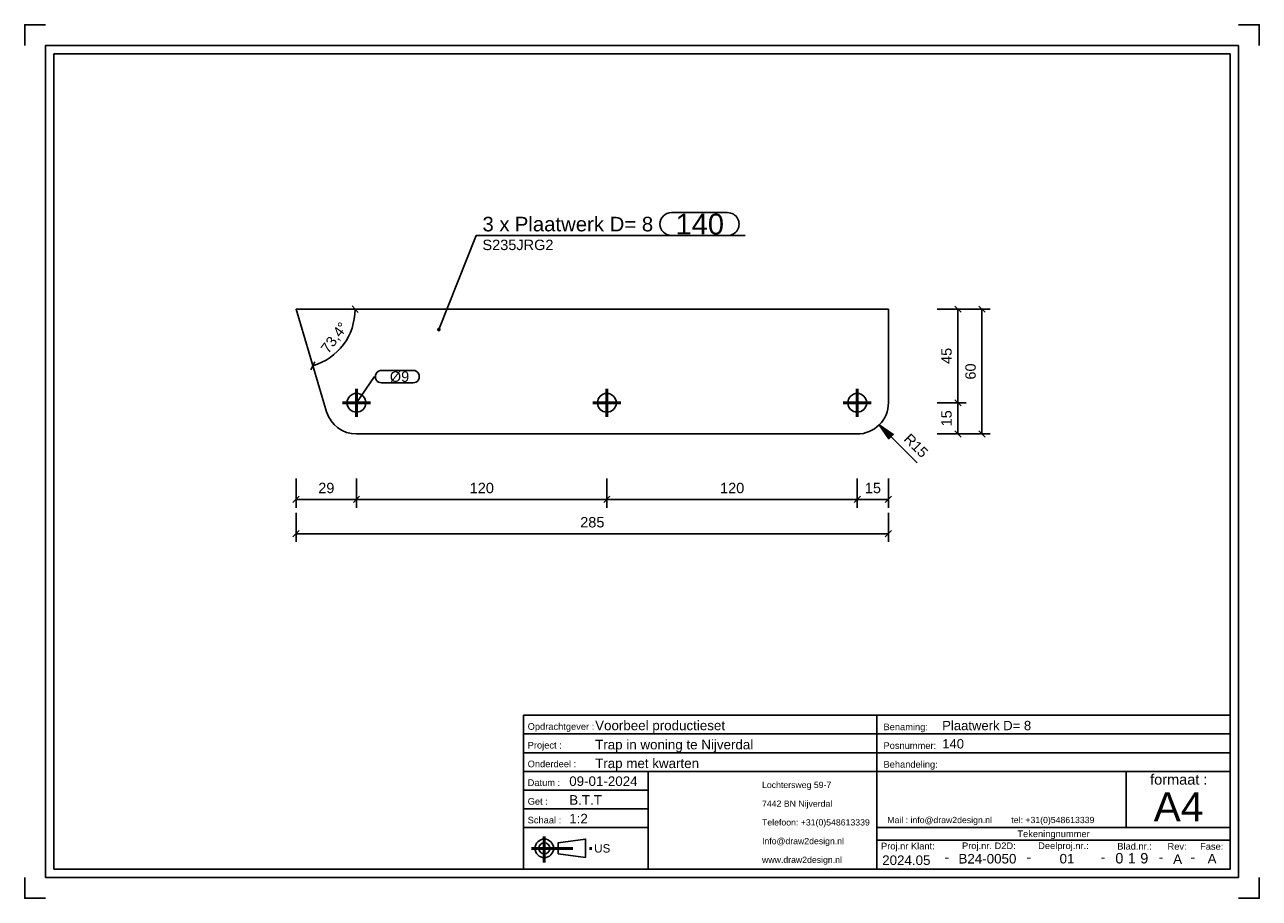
# Model space of a CAD drawing. Header units: millimetres. Extents: x 320 to 617, y -308 to -98.
import ezdxf
from ezdxf.enums import TextEntityAlignment as Align

# ---------------------------------------------------------------- set-up
doc = ezdxf.new("R2010")
doc.units = ezdxf.units.MM
doc.linetypes.add('STRICHPUNKT2', pattern=[18.5, 10, -4, 0.5, -4])
doc.layers.get('0').update_dxf_attribs({"linetype": 'CONTINUOUS'})
for name, color, linetype in [('DIM49', 4, 'CONTINUOUS'), ('TXT_ALL', 7, 'CONTINUOUS'), ('TXT_DIM49', 2, 'CONTINUOUS'), ('TXT_YELLOW', 2, 'CONTINUOUS')]:
    doc.layers.add(name, color=color, linetype=linetype)
doc.layers.add('LE_ALL', color=7, linetype='CONTINUOUS', lineweight=50)
doc.styles.add('ARIAL', font='arial.ttf')

# ---------------------------------------------------------------- blocks, each defined once
blk = doc.blocks.new('TFIELD_00004', base_point=(592.01, -285.9))
at = {"layer": 'TXT_YELLOW', "style": 'ARIAL'}
blk.add_text('A4', height=7, dxfattribs=at).set_placement((592.01, -285.9), align=Align.MIDDLE_LEFT)
blk = doc.blocks.new('FLEX_00003', base_point=(597.92, -290.9))
blk.add_blockref('TFIELD_00004', (592.01, -285.9))
blk = doc.blocks.new('TFIELD_00007', base_point=(527.93, -289.08))
at = {"layer": 'TXT_YELLOW', "style": 'ARIAL'}
blk.add_text('Mail : info@draw2design.nl        tel: +31(0)548613339', height=1.5, dxfattribs=at).set_placement((527.93, -289.08), align=Align.MIDDLE_LEFT)
blk = doc.blocks.new('FLEX_00006', base_point=(527.93, -290.33))
blk.add_blockref('TFIELD_00007', (527.93, -289.08))
blk = doc.blocks.new('DRAW2DESIGNLOGO_00005', base_point=(527.85, -287.41))
blk.add_blockref('FLEX_00006', (527.93, -290.33))
blk = doc.blocks.new('TFIELD_00011', base_point=(457.42, -295.9))
at = {"layer": 'TXT_YELLOW', "style": 'ARIAL'}
blk.add_text('US', height=2, dxfattribs=at).set_placement((457.42, -295.9), align=Align.MIDDLE_LEFT)
blk = doc.blocks.new('FLEX_00010', base_point=(457.42, -295.9))
blk.add_blockref('TFIELD_00011', (457.42, -295.9))
blk = doc.blocks.new('US_00009', base_point=(446.76, -295.9))
blk.add_line((448.78, -297.23), (455.34, -298.12))
blk.add_lwpolyline([(448.78, -297.23), (448.78, -294.57), (455.34, -293.68), (455.34, -298.12)])
for radius in [2.22, 1.33]:
    blk.add_circle((445.42, -295.9), radius)
at = {"layer": 'LE_ALL', "color": 1, "linetype": 'STRICHPUNKT2'}
for p, q in [((445.42, -293.08), (445.42, -299.31)), ((442.32, -295.9), (457.19, -295.9))]:
    blk.add_line(p, q, dxfattribs=at)
blk.add_blockref('FLEX_00010', (457.42, -295.9))
blk = doc.blocks.new('TFIELD_00014', base_point=(497.8, -298.65))
at = {"layer": 'TXT_YELLOW', "style": 'ARIAL'}
for s, p in [('Lochtersweg 59-7', (497.8, -280.65)), ('7442 BN Nijverdal', (497.8, -285.15)), ('Telefoon: +31(0)548613339', (497.8, -289.65)), ('Info@draw2design.nl', (497.8, -294.15)), ('www.draw2design.nl', (497.8, -298.65))]:
    blk.add_text(s, height=1.5, dxfattribs=at).set_placement(p, align=Align.MIDDLE_LEFT)
blk = doc.blocks.new('FLEX_00013', base_point=(510.61, -300.9))
blk.add_blockref('TFIELD_00014', (497.8, -298.65))
blk = doc.blocks.new('D2D_00012', base_point=(470.67, -299.05))
blk.add_blockref('FLEX_00013', (510.61, -300.9))
blk = doc.blocks.new('SCHRIFE_00016', base_point=(451.42, -280.9))
for p, q in [((440.42, -263.9), (525.42, -263.9)), ((525.42, -263.9), (610.42, -263.9)), ((525.42, -300.9), (525.42, -263.9)), ((610.42, -263.9), (610.42, -300.9)), ((440.42, -268.4), (525.42, -268.4)), ((525.42, -268.4), (610.42, -268.4)), ((440.42, -272.9), (525.42, -272.9)), ((525.42, -272.9), (610.42, -272.9)), ((440.42, -277.4), (610.42, -277.4)), ((470.42, -277.4), (470.42, -300.9)), ((585.42, -277.4), (585.42, -290.9)), ((470.42, -281.9), (440.42, -281.9)), ((470.42, -286.4), (440.42, -286.4)), ((470.42, -290.9), (440.42, -290.9)), ((610.42, -290.9), (525.42, -290.9)), ((610.42, -293.9), (525.42, -293.9))]:
    blk.add_line(p, q)
blk.add_lwpolyline([(610.42, -300.9), (440.42, -300.9), (440.42, -263.9)])
at = {"layer": 'TXT_YELLOW', "style": 'ARIAL'}
for s, height, p in [('Voorbeel productieset', 2.3, (457.65, -267.5)), ('Plaatwerk D= 8', 2.25, (541.14, -267.5)), ('Trap in woning te Nijverdal', 2.3, (457.65, -272.1)), ('140', 2.25, (541.14, -271.89)), ('Trap met kwarten', 2.3, (457.65, -276.6)), ('09-01-2024', 2.3, (451.42, -280.9)), ('B.T.T', 2.3, (451.42, -285.4)), ('1:2', 2.3, (451.42, -289.9))]:
    blk.add_text(s, height=height, dxfattribs=at).set_placement(p)
for s, height, p in [('2024.05', 2.3, (532.51, -299.9)), ('-', 2.5, (542.25, -299.24)), ('B24-0050', 2.3, (552.02, -299.54)), ('-', 2.5, (561.99, -299.24)), ('01', 2.3, (571.16, -299.53)), ('-', 2.5, (579.82, -299.24)), ('-', 2.5, (593.76, -299.24)), ('A', 2.3, (597.77, -299.63)), ('-', 2.5, (601.42, -299.24)), ('A', 2.3, (606.06, -299.53))]:
    blk.add_text(s, height=height, dxfattribs=at).set_placement(p, align=Align.CENTER)
blk = doc.blocks.new('TFIELD_00020', base_point=(588.78, -298.27))
at = {"layer": 'TXT_ALL', "style": 'ARIAL'}
blk.add_text('9', height=2.5, dxfattribs=at).set_placement((588.78, -298.27), align=Align.MIDDLE_LEFT)
blk = doc.blocks.new('9_00019')
blk.add_blockref('TFIELD_00020', (588.78, -298.27))
blk = doc.blocks.new('TELLER1_00018')
blk.add_blockref('9_00019', (0, 0))
blk = doc.blocks.new('TFIELD_00023', base_point=(585.78, -298.27))
at = {"layer": 'TXT_ALL', "style": 'ARIAL'}
blk.add_text('1', height=2.5, dxfattribs=at).set_placement((585.78, -298.27), align=Align.MIDDLE_LEFT)
blk = doc.blocks.new('1_00022')
blk.add_blockref('TFIELD_00023', (585.78, -298.27))
blk = doc.blocks.new('TELLER2_00021')
blk.add_blockref('1_00022', (0, 0))
blk = doc.blocks.new('TFIELD_00026', base_point=(582.78, -298.27))
at = {"layer": 'TXT_ALL', "style": 'ARIAL'}
blk.add_text('0', height=2.5, dxfattribs=at).set_placement((582.78, -298.27), align=Align.MIDDLE_LEFT)
blk = doc.blocks.new('0_00025')
blk.add_blockref('TFIELD_00026', (582.78, -298.27))
blk = doc.blocks.new('TELLER3_00024')
blk.add_blockref('0_00025', (0, 0))
blk = doc.blocks.new('NL_00027', base_point=(441.42, -267.4))
at = {"layer": 'TXT_ALL', "color": 1, "style": 'ARIAL'}
blk.add_text('Tekeningnummer', height=1.6, dxfattribs=at).set_placement((567.92, -292.4), align=Align.MIDDLE_CENTER)
at = {"layer": 'TXT_YELLOW', "style": 'ARIAL'}
for s, p in [('Opdrachtgever :', (441.42, -267.4)), ('Benaming:', (527.02, -267.5)), ('Project :', (441.42, -271.9)), ('Posnummer:', (527.02, -272)), ('Onderdeel :', (441.42, -276.4)), ('Behandeling:', (527.02, -276.5)), ('Datum :', (441.42, -280.9)), ('Get :', (441.42, -285.4)), ('Schaal :', (441.42, -289.9)), ('Proj.nr Klant:', (526.42, -296.15)), ('Proj.nr. D2D:', (545.91, -296.08)), ('Deelproj.nr.:', (564.23, -296.07)), ('Blad.nr.:', (583.26, -296.19)), ('Rev:', (595.34, -296.23)), ('Fase:', (603.18, -296.23))]:
    blk.add_text(s, height=1.6, dxfattribs=at).set_placement(p)
blk.add_text('formaat :', height=2.5, dxfattribs=at).set_placement((598.05, -280.59), align=Align.CENTER)
blk = doc.blocks.new('SCHRIFE_00015')
for name, p in [('SCHRIFE_00016', (451.42, -280.9)), ('NL_00027', (441.42, -267.4)), ('TELLER3_00024', (0, 0)), ('TELLER1_00018', (0, 0)), ('TELLER2_00021', (0, 0))]:
    blk.add_blockref(name, p)
blk = doc.blocks.new('DINA4Q_00002', base_point=(610.42, -104.9))
for p, q in [((612.42, -102.9), (612.42, -302.9)), ((327.42, -300.9), (327.42, -104.9)), ((327.42, -104.9), (610.42, -104.9)), ((325.42, -302.9), (612.42, -302.9))]:
    blk.add_line(p, q)
for points in [[(320.42, -102.9), (320.42, -97.9), (325.42, -97.9)], [(612.42, -97.9), (617.42, -97.9), (617.42, -102.9)], [(325.42, -302.9), (325.42, -102.9), (612.42, -102.9)], [(610.42, -104.9), (610.42, -300.9), (327.42, -300.9)], [(320.42, -302.9), (320.42, -307.9), (325.42, -307.9)], [(612.42, -307.9), (617.42, -307.9), (617.42, -302.9)]]:
    blk.add_lwpolyline(points)
for name, p in [('SCHRIFE_00015', (0, 0)), ('D2D_00012', (470.67, -299.05)), ('FLEX_00003', (597.92, -290.9)), ('DRAW2DESIGNLOGO_00005', (527.85, -287.41)), ('US_00009', (446.76, -295.9))]:
    blk.add_blockref(name, p)
blk = doc.blocks.new('_ZBL0017_00001')
blk.add_blockref('DINA4Q_00002', (610.42, -104.9))
blk = doc.blocks.new('_D1', base_point=(531.72, -197.7))
at = {"layer": 'DIM49', "color": 1}
for p, q in [((526, -194.1), (535.14, -203.24)), ((526.04, -194.15), (526.09, -194.15)), ((526.18, -194.35), (526.38, -194.35)), ((526.31, -194.55), (526.67, -194.55)), ((526.45, -194.75), (526.96, -194.75)), ((526.59, -194.95), (527.26, -194.95)), ((526.72, -195.15), (527.55, -195.15)), ((526.86, -195.35), (527.84, -195.35)), ((527, -195.55), (528.13, -195.55)), ((527.14, -195.75), (528.42, -195.75)), ((527.27, -195.95), (528.72, -195.95)), ((527.41, -196.15), (529.01, -196.15)), ((527.55, -196.35), (529.3, -196.35)), ((527.68, -196.55), (529.2, -196.55)), ((527.82, -196.75), (529, -196.75)), ((527.96, -196.95), (528.8, -196.95)), ((528.09, -197.15), (528.6, -197.15)), ((528.23, -197.35), (528.4, -197.35))]:
    blk.add_line(p, q, dxfattribs=at)
blk.add_lwpolyline([(528.3, -197.45), (526, -194.1), (529.36, -196.39)], close=True, dxfattribs=at)
at = {"layer": 'TXT_DIM49', "style": 'ARIAL'}
for s, p in [('R', (531.72, -197.7)), ('15', (533.49, -199.46))]:
    blk.add_text(s, height=2.5, rotation=314.9999, dxfattribs=at).set_placement(p)
blk = doc.blocks.new('_D2', base_point=(543.42, -194.46))
at = {"layer": 'DIM49', "color": 1}
for p, q in [((539.92, -188.79), (546.92, -188.79)), ((545.67, -189.54), (544.17, -188.04)), ((544.92, -196.29), (544.92, -188.79)), ((544.17, -195.54), (545.67, -197.04)), ((539.92, -196.29), (546.92, -196.29))]:
    blk.add_line(p, q, dxfattribs=at)
at = {"layer": 'TXT_DIM49', "style": 'ARIAL'}
blk.add_text('15', height=2.5, rotation=90.0002, dxfattribs=at).set_placement((543.42, -194.46))
blk = doc.blocks.new('_D3', base_point=(543.42, -179.46))
at = {"layer": 'DIM49', "color": 1}
for p, q in [((539.92, -166.29), (546.92, -166.29)), ((545.67, -167.04), (544.17, -165.54)), ((544.92, -188.79), (544.92, -166.29)), ((539.92, -188.79), (546.92, -188.79)), ((544.17, -188.04), (545.67, -189.54))]:
    blk.add_line(p, q, dxfattribs=at)
at = {"layer": 'TXT_DIM49', "style": 'ARIAL'}
blk.add_text('45', height=2.5, rotation=90.0002, dxfattribs=at).set_placement((543.42, -179.46))
blk = doc.blocks.new('_D4', base_point=(549.2, -183.21))
at = {"layer": 'DIM49', "color": 1}
for p, q in [((545.7, -166.29), (552.7, -166.29)), ((551.45, -167.04), (549.95, -165.54)), ((550.7, -196.29), (550.7, -166.29)), ((549.95, -195.54), (551.45, -197.04)), ((545.7, -196.29), (552.7, -196.29))]:
    blk.add_line(p, q, dxfattribs=at)
at = {"layer": 'TXT_DIM49', "style": 'ARIAL'}
blk.add_text('60', height=2.5, rotation=90.0002, dxfattribs=at).set_placement((549.2, -183.21))
blk = doc.blocks.new('_D5', base_point=(391.04, -210.52))
at = {"layer": 'DIM49', "color": 1}
for p, q in [((385.69, -207.02), (385.69, -214.02)), ((400.24, -207.02), (400.24, -214.02)), ((386.44, -211.27), (384.94, -212.77)), ((385.69, -212.02), (400.24, -212.02)), ((399.49, -212.77), (400.99, -211.27))]:
    blk.add_line(p, q, dxfattribs=at)
at = {"layer": 'TXT_DIM49', "style": 'ARIAL'}
blk.add_text('29', height=2.5, dxfattribs=at).set_placement((391.04, -210.52))
blk = doc.blocks.new('_D6', base_point=(427.47, -210.52))
at = {"layer": 'DIM49', "color": 1}
for p, q in [((400.24, -207.02), (400.24, -214.02)), ((460.47, -207.02), (460.47, -214.02)), ((400.99, -211.27), (399.49, -212.77)), ((400.24, -212.02), (460.47, -212.02)), ((459.72, -212.77), (461.22, -211.27))]:
    blk.add_line(p, q, dxfattribs=at)
at = {"layer": 'TXT_DIM49', "style": 'ARIAL'}
blk.add_text('120', height=2.5, dxfattribs=at).set_placement((427.47, -210.52))
blk = doc.blocks.new('_D7', base_point=(487.7, -210.52))
at = {"layer": 'DIM49', "color": 1}
for p, q in [((460.47, -207.02), (460.47, -214.02)), ((520.7, -207.02), (520.7, -214.02)), ((461.22, -211.27), (459.72, -212.77)), ((460.47, -212.02), (520.7, -212.02)), ((519.95, -212.77), (521.45, -211.27))]:
    blk.add_line(p, q, dxfattribs=at)
at = {"layer": 'TXT_DIM49', "style": 'ARIAL'}
blk.add_text('120', height=2.5, dxfattribs=at).set_placement((487.7, -210.52))
blk = doc.blocks.new('_D8', base_point=(522.53, -210.52))
at = {"layer": 'DIM49', "color": 1}
for p, q in [((520.7, -207.02), (520.7, -214.02)), ((528.2, -207.02), (528.2, -214.02)), ((521.45, -211.27), (519.95, -212.77)), ((520.7, -212.02), (528.2, -212.02)), ((527.45, -212.77), (528.95, -211.27))]:
    blk.add_line(p, q, dxfattribs=at)
at = {"layer": 'TXT_DIM49', "style": 'ARIAL'}
blk.add_text('15', height=2.5, dxfattribs=at).set_placement((522.53, -210.52))
blk = doc.blocks.new('SHAPE_00049', base_point=(400.24, -188.79))
at = {"layer": 'DIM49', "color": 3}
for p, q in [((406.29, -181), (413.85, -181)), ((400.24, -188.79), (404.54, -182.5)), ((413.85, -184), (406.29, -184))]:
    blk.add_line(p, q, dxfattribs=at)
for centre, start_param, end_param in [((406.29, -182.5), 1.570796, 4.712389), ((413.85, -182.5), 4.712389, 7.853982)]:
    blk.add_ellipse(centre, major_axis=(1.5, 0), ratio=1, start_param=start_param, end_param=end_param, dxfattribs=at)
at = {"layer": 'TXT_DIM49', "style": 'ARIAL'}
blk.add_text(' Ø9', height=2.5, dxfattribs=at).set_placement((407.29, -182.5), align=Align.MIDDLE_LEFT)
blk = doc.blocks.new('SHAPE_00050', base_point=(420.05, -171.2))
at = {"layer": 'DIM49', "color": 3}
for p, q in [((476, -143.08), (489.52, -143.08)), ((420.05, -171.2), (429.04, -148.58)), ((429.04, -148.58), (493.77, -148.58)), ((489.52, -148.58), (476, -148.58)), ((420.31, -171.16), (419.79, -171.16)), ((420.25, -171.36), (419.84, -171.36)), ((420.16, -170.96), (419.94, -170.96))]:
    blk.add_line(p, q, dxfattribs=at)
blk.add_lwpolyline([(420.02, -171.46), (420.09, -171.46), (420.15, -171.44), (420.21, -171.4), (420.26, -171.35), (420.29, -171.29), (420.31, -171.23), (420.31, -171.16), (420.29, -171.09), (420.25, -171.03), (420.2, -170.98), (420.14, -170.95), (420.08, -170.93), (420.01, -170.94), (419.94, -170.95), (419.88, -170.99), (419.84, -171.04), (419.8, -171.1), (419.79, -171.17), (419.79, -171.23), (419.81, -171.3), (419.84, -171.36), (419.89, -171.41), (419.95, -171.44)], close=True, dxfattribs=at)
for centre, start_param, end_param in [((476, -145.83), 3.141593, 6.283185), ((489.52, -145.83), 0, 3.141593)]:
    blk.add_ellipse(centre, major_axis=(0, -2.75), ratio=1, start_param=start_param, end_param=end_param, dxfattribs=at)
at = {"layer": 'TXT_DIM49', "style": 'ARIAL'}
for s, height, p in [('3 x', 3.5, (430.54, -145.83)), ('Plaatwerk D= 8', 3.5, (438.32, -145.83)), ('140', 5, (477, -145.83)), ('S235JRG2', 2.5, (430.54, -150.83))]:
    blk.add_text(s, height=height, dxfattribs=at).set_placement(p, align=Align.MIDDLE_LEFT)
blk = doc.blocks.new('_D9', base_point=(454.06, -218.75))
at = {"layer": 'DIM49', "color": 1}
for p, q in [((385.69, -215.25), (385.69, -222.25)), ((528.2, -215.25), (528.2, -222.25)), ((386.44, -219.5), (384.94, -221)), ((527.45, -221), (528.95, -219.5)), ((385.69, -220.25), (528.2, -220.25))]:
    blk.add_line(p, q, dxfattribs=at)
at = {"layer": 'TXT_DIM49', "style": 'ARIAL'}
blk.add_text('285', height=2.5, dxfattribs=at).set_placement((454.06, -218.75))
blk = doc.blocks.new('_D10', base_point=(393.46, -177.13))
at = {"layer": 'DIM49', "color": 1}
for p, q in [((400.61, -167.07), (399.18, -165.51)), ((390.22, -178.95), (389.29, -180.86))]:
    blk.add_line(p, q, dxfattribs=at)
blk.add_ellipse((385.69, -166.29), major_axis=(0, -14.21), ratio=1, start_param=0.290452, end_param=1.570796, dxfattribs=at)
at = {"layer": 'TXT_DIM49', "style": 'ARIAL'}
for s, p in [('73,4', (393.46, -177.13)), ('°', (397.47, -171.74))]:
    blk.add_text(s, height=2.5, rotation=53.3195, dxfattribs=at).set_placement(p)
blk = doc.blocks.new('Plaatwerk D_ 8_00035', base_point=(518.45, -188.79))
blk.add_lwpolyline([(520.7, -196.29, 0.414214), (528.2, -188.79), (528.2, -166.29), (385.69, -166.29), (393.05, -190.94, 0.331485), (400.24, -196.29)], format="xyb", close=True)
for centre in [(400.24, -188.79), (460.47, -188.79), (520.7, -188.79)]:
    blk.add_circle(centre, 2.25)
for name, p in [('SHAPE_00050', (420.05, -171.2)), ('_D10', (393.46, -177.13)), ('_D3', (543.42, -179.46)), ('_D4', (549.2, -183.21)), ('SHAPE_00049', (400.24, -188.79)), ('_D2', (543.42, -194.46)), ('_D1', (531.72, -197.7)), ('_D5', (391.04, -210.52)), ('_D6', (427.47, -210.52)), ('_D7', (487.7, -210.52)), ('_D8', (522.53, -210.52)), ('_D9', (454.06, -218.75))]:
    blk.add_blockref(name, p)
blk = doc.blocks.new('_00037', base_point=(520.7, -188.79))
at = {"layer": 'LE_ALL', "color": 1, "linetype": 'STRICHPUNKT2'}
for p, q in [((400.24, -188.79), (400.24, -185.42)), ((400.24, -188.79), (400.24, -185.42)), ((460.47, -188.79), (460.47, -185.42)), ((460.47, -188.79), (460.47, -185.42)), ((520.7, -188.79), (520.7, -185.42)), ((520.7, -188.79), (520.7, -185.42)), ((400.24, -188.79), (396.86, -188.79)), ((400.24, -188.79), (396.86, -188.79)), ((400.24, -188.79), (403.61, -188.79)), ((400.24, -188.79), (400.24, -192.17)), ((400.24, -188.79), (403.61, -188.79)), ((400.24, -188.79), (400.24, -192.17)), ((460.47, -188.79), (457.09, -188.79)), ((460.47, -188.79), (457.09, -188.79)), ((460.47, -188.79), (463.84, -188.79)), ((460.47, -188.79), (460.47, -192.17)), ((460.47, -188.79), (463.84, -188.79)), ((460.47, -188.79), (460.47, -192.17)), ((520.7, -188.79), (517.32, -188.79)), ((520.7, -188.79), (517.32, -188.79)), ((520.7, -188.79), (524.07, -188.79)), ((520.7, -188.79), (520.7, -192.17)), ((520.7, -188.79), (524.07, -188.79)), ((520.7, -188.79), (520.7, -192.17))]:
    blk.add_line(p, q, dxfattribs=at)
blk = doc.blocks.new('_00036')
blk.add_blockref('_00037', (520.7, -188.79))
blk = doc.blocks.new('Plaatwerk D_ 8_00034')
for name, p in [('Plaatwerk D_ 8_00035', (518.45, -188.79)), ('_00036', (0, 0))]:
    blk.add_blockref(name, p)
blk = doc.blocks.new('Trededragers_00033')
blk.add_blockref('Plaatwerk D_ 8_00034', (0, 0))
blk = doc.blocks.new('Trapboom_00032')
blk.add_blockref('Trededragers_00033', (0, 0))
blk = doc.blocks.new('BNR 14_00031')
blk.add_blockref('Trapboom_00032', (0, 0))
blk = doc.blocks.new('Breda_00030')
blk.add_blockref('BNR 14_00031', (0, 0))
blk = doc.blocks.new('_A3D0021_00029')
blk.add_blockref('Breda_00030', (0, 0))
blk = doc.blocks.new('_ANS0021_00028')
blk.add_blockref('_A3D0021_00029', (0, 0))

msp = doc.modelspace()

# ---------------------------------------------------------------- block references
for name in ['_ZBL0017_00001', '_ANS0021_00028']:
    msp.add_blockref(name, (0, 0))

doc.saveas('drawing.dxf')
